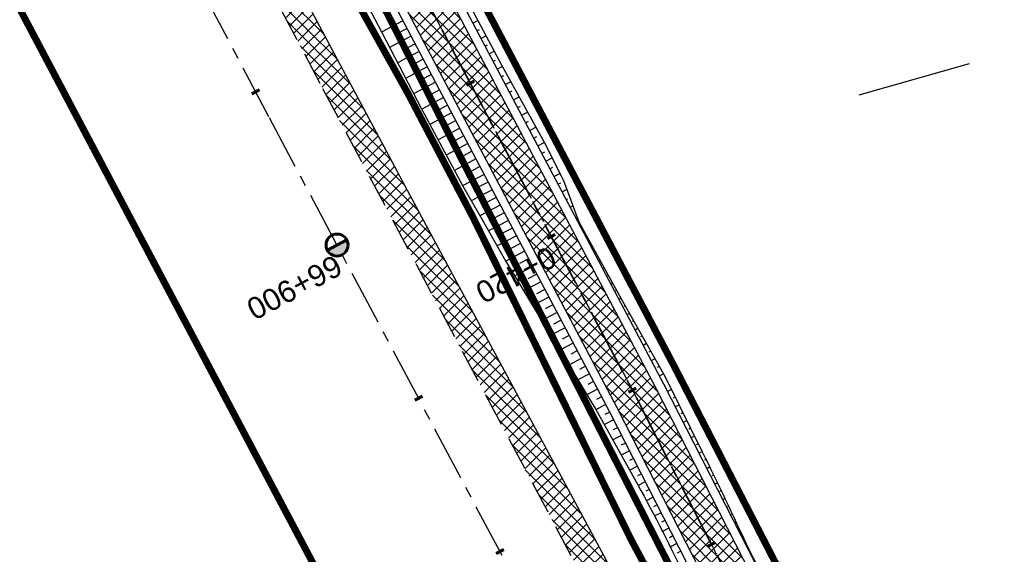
# Model space of a CAD drawing. Header units: metres. Extents: x 7529682 to 7533751, y 5721195 to 5727842.
# Tile 192 of 210: x 7529883 to 7529940, y 5727408 to 5727439. Entities that reach past the tile are written whole.
import ezdxf

# ---------------------------------------------------------------- set-up
doc = ezdxf.new("R2010")
doc.units = ezdxf.units.M
for name, pattern in [('817-dzialki-09-05-04$0$HIDDEN', [0.375, 0.25, -0.125]), ('ACAD_ISO05W100', [33, 24, -3, 0, -3, 0, -3]), ('CENTER', [50.8, 31.75, -6.35, 6.35, -6.35]), ('CENTER2', [28.575, 19.05, -3.175, 3.175, -3.175]), ('HIDDEN', [9.525, 6.35, -3.175])]:
    doc.linetypes.add(name, pattern=pattern)
for name, color, linetype in [('C-DROGI-SYTUACJA', 7, 'Continuous'), ('C-DROGI-SYTUACJA-ETYKIETY', 7, 'Continuous'), ('D-hatch-pobocza', 131, 'Continuous'), ('D-pobocza', 60, 'Continuous'), ('D-rowy', 160, 'Continuous'), ('D-skarpa', 2, 'Continuous'), ('D-skarpa-kreskowanie', 2, 'Continuous')]:
    doc.layers.add(name, color=color, linetype=linetype)
for name, color, linetype, lineweight, true_color in [('D-ewidencja-numery', 7, 'Continuous', 50, 0x40ff00), ('D-hatch-ciag-pieszo-rowerowy', 7, 'Continuous', 13, 0xff9f80), ('D-LR-etap-III', 7, '817-dzialki-09-05-04$0$HIDDEN', 50, 0x00008f), ('D-podzialy-dzialek-Kobior', 7, 'Continuous', 30, 0xff0040)]:
    doc.layers.add(name, color=color, linetype=linetype, lineweight=lineweight, true_color=true_color)
for name, color, linetype, lineweight in [('D-krawędzie', 3, 'Continuous', 30), ('D-obrzeża', 2, 'Continuous', 30), ('D-oś', 10, 'CENTER', 30), ('D-pas-drogowy', 7, 'ACAD_ISO05W100', 50)]:
    doc.layers.add(name, color=color, linetype=linetype, lineweight=lineweight)
doc.layers.add('poprzeczki', color=7, linetype='Continuous', true_color=0x0000c7)
doc.styles.get("Standard").update_dxf_attribs({"font": 'arial.ttf'})
pattern_1 = [(45, (0, 0), (-0.33675960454, 0.33675960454), []), (135, (0, 0), (-0.33675960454, -0.33675960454), [])]

# ---------------------------------------------------------------- blocks, each defined once
blk = doc.blocks.new('kilometraz')
at = {"linetype": 'ByBlock', "lineweight": -2}
blk.add_hatch(color=0, dxfattribs=at).paths.add_polyline_path([(0, -0.28125, 0.41421356), (0.28125, 0, 0.41421356), (0, 0.28125)])
at = {"color": 0, "linetype": 'ByBlock', "lineweight": -2}
blk.add_line((0, 0.28125), (0, -0.28125), dxfattribs=at)
blk.add_circle((0, 0), 0.28125, dxfattribs=at)
blk = doc.blocks.new('AeccTickLine')
at = {"color": 0, "linetype": 'ByBlock', "lineweight": -2}
blk.add_line((0, 1), (0, -1), dxfattribs=at)

msp = doc.modelspace()

# ---------------------------------------------------------------- hatches: boundary and pattern name
at = {"layer": 'D-hatch-ciag-pieszo-rowerowy'}
h = msp.add_hatch(dxfattribs=at)
h.set_pattern_fill('ANSI37', color=256, scale=0.15, style=0)
h.set_pattern_definition(pattern_1)
h.paths.add_polyline_path([(7529994.115, 5727270.039), (7529996.409, 5727271.048), (7529995.888, 5727272.04), (7529987.333, 5727287.9), (7529970.791, 5727319.398), (7529945.39, 5727367.318), (7529919.647, 5727417.711), (7529903.693, 5727447.921), (7529879.894, 5727492.595), (7529862.565, 5727525.262), (7529859.536, 5727525.637), (7529877.686, 5727491.422), (7529901.485, 5727446.75), (7529917.429, 5727416.559), (7529943.172, 5727366.164), (7529968.58, 5727318.231), (7529985.127, 5727286.725), (7529993.681, 5727270.865)])
at = {"layer": 'D-hatch-pobocza'}
h = msp.add_hatch(dxfattribs=at)
h.set_pattern_fill('ANSI37', color=256, scale=0.15, style=0)
h.set_pattern_definition(pattern_1)
h.paths.add_polyline_path([(7529905.34, 5727429.09), (7529892.28, 5727453.58), (7529881.53, 5727473.69), (7529872.27, 5727491.4), (7529857.46, 5727519.14), (7529841.38, 5727549.79), (7529827.75, 5727575.78), (7529816.4, 5727596.89), (7529800.43, 5727627.4), (7529788.07, 5727650.98), (7529775.85, 5727673.83), (7529761.3, 5727701.31), (7529749.89, 5727722.83), (7529745.5, 5727731.66), (7529738.971, 5727744.085), (7529737.465, 5727743.316), (7529742.213, 5727734.302), (7529762.326, 5727696.274), (7529777.785, 5727667.006), (7529799.322, 5727626.3), (7529822.193, 5727583.156), (7529846.924, 5727536.347), (7529864.752, 5727502.663), (7529900.459, 5727434.965), (7529935.352, 5727369.308), (7529971.476, 5727300.786), (7529988.361, 5727268.841), (7529990.28, 5727268.6), (7529990.329, 5727268.617), (7529981.66, 5727284.96), (7529968.42, 5727309.6), (7529956.4, 5727332.85), (7529943.52, 5727357.04), (7529932.32, 5727378.32), (7529916.68, 5727408.01)])

# ---------------------------------------------------------------- linework, layer by layer
at = {"layer": 'C-DROGI-SYTUACJA', "color": 10, "linetype": 'CENTER2', "lineweight": 35, "ltscale": 0.2}
msp.add_lwpolyline([(7529714.301, 5727795.865), (7529735.169, 5727756.456, 0.071658), (7529738.529, 5727751.848), (7529739.732, 5727750.614, -0.071785), (7529743.098, 5727745.997), (7529747.739, 5727737.221), (7529774.913, 5727685.825), (7529793.855, 5727649.915), (7529812.38, 5727615.415), (7529837.757, 5727568.892), (7529857.658, 5727531.843), (7529878.79, 5727492.008), (7529902.589, 5727447.335), (7529918.538, 5727417.135), (7529944.281, 5727366.741), (7529969.685, 5727318.815), (7529986.23, 5727287.312), (7529994.785, 5727271.452), (7530014.919, 5727233.118)], format="xyb", dxfattribs=at)
at = {"layer": 'D-ewidencja-numery', "color": 12, "ltscale": 15, "true_color": 0xc70000}
msp.add_lwpolyline([(7529715.573, 5727792.968), (7529717.68, 5727794.024), (7529736.275, 5727758.647), (7529744.511, 5727750.406), (7529750.283, 5727738.55), (7529777.109, 5727687.569), (7529796.515, 5727651.33), (7529814.938, 5727616.793), (7529839.007, 5727572.304), (7529860.618, 5727532.509), (7529882.349, 5727491.504), (7529904.865, 5727449.096), (7529920.747, 5727418.885), (7529946.677, 5727368.547), (7529972.025, 5727320.573), (7529987.74, 5727290.153), (7529996.497, 5727273.662), (7530017.541, 5727234.203)], dxfattribs=at)
at = {"layer": 'D-krawędzie', "linetype": 'HIDDEN', "ltscale": 0.3}
msp.add_lwpolyline([(7529737.465, 5727743.316), (7529742.213, 5727734.302), (7529762.326, 5727696.274), (7529777.785, 5727667.006), (7529799.322, 5727626.3), (7529822.193, 5727583.156), (7529846.924, 5727536.347), (7529864.752, 5727502.663), (7529900.459, 5727434.965), (7529935.352, 5727369.308), (7529971.476, 5727300.786), (7530006.702, 5727234.141)], dxfattribs=at)
at = {"layer": 'D-LR-etap-III', "ltscale": 10, "flags": 128}
msp.add_lwpolyline([(7531750.474, 5723895.103, 0.4, 0.4, 0), (7531750.505, 5723895.13, 0.4, 0.4, 0), (7531682.71, 5724022.92, 0.4, 0.4, 0), (7531619.177, 5724147.204, 0.4, 0.4, 0), (7531592.309, 5724198.489, 0.4, 0.4, 0), (7531553.264, 5724272.919, 0.4, 0.4, 0), (7531504.02, 5724366.79, 0.4, 0.4, 0), (7531482.09, 5724407.62, 0.4, 0.4, 0), (7531412.35, 5724541.183, 0.4, 0.4, 0), (7531388.464, 5724586.93, 0.4, 0.4, 0), (7531345.12, 5724669.94, 0.4, 0.4, 0), (7531127.66, 5725081.67, 0.4, 0.4, 0), (7531059.253, 5725211.041, 0.4, 0.4, 0), (7531008.007, 5725307.954, 0.4, 0.4, 0), (7530964.182, 5725390.836, 0.4, 0.4, 0), (7530914.557, 5725484.684, 0.4, 0.4, 0), (7530865.243, 5725577.494, 0.4, 0.4, 0), (7530840.085, 5725624.059, 0.4, 0.4, 0), (7530802.56, 5725694.925, 0.4, 0.4, 0), (7530755.54, 5725787.51, 0.4, 0.4, 0), (7530708.718, 5725876.303, 0.4, 0.4, 0), (7530695.12, 5725902.09, 0.4, 0.4, 0), (7530642.914, 5726001.078, 0.4, 0.4, 0), (7530634.935, 5726016.147, 0.4, 0.4, 0), (7530610.82, 5726061.93, 0.4, 0.4, 0), (7530610.82, 5726061.93, 0.4, 0.4, 0), (7530607.21, 5726063.51, 0.4, 0.4, 0), (7530597.42, 5726080.68, 0.4, 0.4, 0), (7530591.16, 5726088.44, 0.4, 0.4, 0), (7530581.28, 5726107.21, 0.4, 0.4, 0), (7530571.29, 5726130.56, 0.4, 0.4, 0), (7530549.555, 5726171.527, 0.4, 0.4, 0), (7530531.014, 5726206.474, 0.4, 0.4, 0), (7530516.461, 5726236.017, 0.4, 0.4, 0), (7530500.799, 5726266.141, 0.4, 0.4, 0), (7530491.35, 5726283.94, 0.4, 0.4, 0), (7530482.4, 5726303.41, 0.4, 0.4, 0), (7530482.4, 5726303.41, 0.4, 0.4, 0), (7530450.41, 5726357.28, 0.4, 0.4, 0), (7530397.759, 5726458.5, 0.4, 0.4, 0), (7530334.708, 5726583.665, 0.4, 0.4, 0), (7530303.939, 5726645.168, 0.4, 0.4, 0), (7530300.51, 5726651.778, 0.4, 0.4, 0), (7530289.214, 5726671.967, 0.4, 0.4, 0), (7530281.54, 5726685.57, 0.4, 0.4, 0), (7530261.371, 5726724.163, 0.4, 0.4, 0), (7530254.03, 5726738.21, 0.4, 0.4, 0), (7530197.22, 5726845.06, 0.4, 0.4, 0), (7530194.71, 5726849.15, 0.4, 0.4, 0), (7530195.92, 5726850.75, 0.4, 0.4, 0), (7530170.547, 5726892.961, 0.4, 0.4, 0), (7530143.175, 5726945.066, 0.4, 0.4, 0), (7530105.06, 5727018.32, 0.4, 0.4, 0), (7530100.06, 5727027.16, 0.4, 0.4, 0), (7530062.319, 5727099.625, 0.4, 0.4, 0), (7530015.379, 5727189.42, 0.4, 0.4, 0), (7529983.208, 5727250.207, 0.4, 0.4, 0), (7529953.284, 5727306.747, 0.4, 0.4, 0), (7529900.671, 5727406.159, 0.4, 0.4, 0), (7529890.63, 5727425.131, 0.4, 0.4, 0), (7529875.155, 5727454.426, 0.4, 0.4, 0), (7529857.56, 5727487.787, 0.4, 0.4, 0), (7529835.194, 5727530.193, 0.4, 0.4, 0), (7529811.741, 5727574.662, 0.4, 0.4, 0), (7529792.102, 5727611.923, 0.4, 0.4, 0), (7529768.066, 5727657.47, 0.4, 0.4, 0), (7529755.211, 5727682.131, 0.4, 0.4, 0), (7529753.31, 5727681.13, 0.4, 0.4, 0), (7529739.21, 5727707.77, 0.4, 0.4, 0), (7529735.395, 5727711.252, 0.4, 0.4, 0), (7529725.42, 5727730.2, 0.4, 0.4, 0), (7529723.55, 5727729.88, 0.4, 0.4, 0), (7529695.567, 5727782.932, 0.4, 0.4, 0), (7529717.68, 5727794.024, 0.4, 0.4, 0), (7529736.275, 5727758.647, 0.4, 0.4, 0), (7529736.275, 5727758.647, 0.4, 0.4, 0), (7529744.511, 5727750.406, 0.4, 0.4, 0), (7529744.511, 5727750.406, 0.4, 0.4, 0), (7529750.283, 5727738.55, 0.4, 0.4, 0), (7529777.109, 5727687.569, 0.4, 0.4, 0), (7529796.515, 5727651.33, 0.4, 0.4, 0), (7529814.938, 5727616.793, 0.4, 0.4, 0), (7529839.007, 5727572.304, 0.4, 0.4, 0), (7529860.618, 5727532.509, 0.4, 0.4, 0), (7529882.349, 5727491.504, 0.4, 0.4, 0), (7529904.865, 5727449.096, 0.4, 0.4, 0), (7529920.747, 5727418.885, 0.4, 0.4, 0), (7529946.677, 5727368.547, 0.4, 0.4, 0), (7529972.025, 5727320.573, 0.4, 0.4, 0), (7529987.74, 5727290.153, 0.4, 0.4, 0), (7529996.497, 5727273.662, 0.4, 0.4, 0), (7530017.541, 5727234.203, 0.4, 0.4, 0), (7530033.054, 5727204.864, 0.4, 0.4, 0), (7530051.623, 5727170.223, 0.4, 0.4, 0), (7530069.277, 5727137.016, 0.4, 0.4, 0), (7530089.385, 5727097.534, 0.4, 0.4, 0), (7530109.713, 5727060.747, 0.4, 0.4, 0), (7530136.77, 5727011.64, 0.4, 0.4, 0), (7530162.447, 5726962.744, 0.4, 0.4, 0), (7530187.674, 5726916.992, 0.4, 0.4, 0), (7530207.821, 5726879.335, 0.4, 0.4, 0), (7530230.626, 5726834.519, 0.4, 0.4, 0), (7530262.288, 5726776.618, 0.4, 0.4, 0), (7530277.51, 5726760.213, 0.4, 0.4, 0), (7530286.037, 5726744.107, 0.4, 0.4, 0), (7530288.097, 5726735.884, 0.4, 0.4, 0), (7530290.394, 5726725.047, 0.4, 0.4, 0), (7530296.177, 5726713.583, 0.4, 0.4, 0), (7530302.726, 5726701.182, 0.4, 0.4, 0), (7530325.685, 5726657.466, 0.4, 0.4, 0), (7530343.244, 5726623.649, 0.4, 0.4, 0), (7530360.23, 5726591.747, 0.4, 0.4, 0), (7530383.209, 5726548.059, 0.4, 0.4, 0), (7530406.018, 5726503.606, 0.4, 0.4, 0), (7530427.465, 5726462.62, 0.4, 0.4, 0), (7530447.928, 5726424.388, 0.4, 0.4, 0), (7530471.127, 5726379.921, 0.4, 0.4, 0), (7530490.501, 5726343.033, 0.4, 0.4, 0), (7530509.499, 5726306.733, 0.4, 0.4, 0), (7530529.89, 5726267.244, 0.4, 0.4, 0), (7530543.852, 5726238.99, 0.4, 0.4, 0), (7530554.809, 5726218.944, 0.4, 0.4, 0), (7530559.027, 5726212.223, 0.4, 0.4, 0), (7530563.061, 5726206.41, 0.4, 0.4, 0), (7530566.934, 5726200.464, 0.4, 0.4, 0), (7530569.771, 5726194.902, 0.4, 0.4, 0), (7530571.473, 5726191.282, 0.4, 0.4, 0), (7530572.839, 5726188.025, 0.4, 0.4, 0), (7530575.295, 5726182.035, 0.4, 0.4, 0), (7530579.737, 5726173.306, 0.4, 0.4, 0), (7530583.3, 5726167.41, 0.4, 0.4, 0), (7530593.4, 5726163.33, 0.4, 0.4, 0), (7530598.618, 5726155.264, 0.4, 0.4, 0), (7530608.258, 5726140.497, 0.4, 0.4, 0), (7530603.27, 5726136.83, 0.4, 0.4, 0), (7530606.53, 5726131.84, 0.4, 0.4, 0), (7530604.239, 5726124.217, 0.4, 0.4, 0), (7530605.847, 5726121.63, 0.4, 0.4, 0), (7530608.972, 5726116.164, 0.4, 0.4, 0), (7530618.114, 5726097.791, 0.4, 0.4, 0), (7530651.213, 5726034.96, 0.4, 0.4, 0), (7530670.244, 5725998.611, 0.4, 0.4, 0), (7530698.075, 5725945.953, 0.4, 0.4, 0), (7530716.506, 5725911.305, 0.4, 0.4, 0), (7530735.223, 5725875.667, 0.4, 0.4, 0), (7530752.504, 5725842.155, 0.4, 0.4, 0), (7530778.311, 5725793.501, 0.4, 0.4, 0), (7530797.5, 5725756.382, 0.4, 0.4, 0), (7530812.519, 5725728.289, 0.4, 0.4, 0), (7530820.039, 5725713.16, 0.4, 0.4, 0), (7530822.422, 5725710.194, 0.4, 0.4, 0), (7530833.155, 5725688.801, 0.4, 0.4, 0), (7530849.629, 5725656.159, 0.4, 0.4, 0), (7530867.983, 5725621.964, 0.4, 0.4, 0), (7530872.63, 5725612.888, 0.4, 0.4, 0), (7530880.354, 5725597.595, 0.4, 0.4, 0), (7530883.839, 5725593.389, 0.4, 0.4, 0), (7530891.782, 5725587.763, 0.4, 0.4, 0), (7530895.039, 5725584.281, 0.4, 0.4, 0), (7530897.034, 5725580.941, 0.4, 0.4, 0), (7530900.952, 5725579.946, 0.4, 0.4, 0), (7530904.81, 5725571.977, 0.4, 0.4, 0), (7530903.682, 5725568.566, 0.4, 0.4, 0), (7530908.901, 5725558.845, 0.4, 0.4, 0), (7530910.252, 5725545.672, 0.4, 0.4, 0), (7530912.873, 5725538.646, 0.4, 0.4, 0), (7530945.278, 5725478.464, 0.4, 0.4, 0), (7530959.692, 5725450.246, 0.4, 0.4, 0), (7531002.827, 5725368.192, 0.4, 0.4, 0), (7531044.704, 5725290.314, 0.4, 0.4, 0), (7531064.099, 5725253.213, 0.4, 0.4, 0), (7531083.01, 5725216.678, 0.4, 0.4, 0), (7531113.013, 5725158.466, 0.4, 0.4, 0), (7531137.364, 5725113.071, 0.4, 0.4, 0), (7531150.831, 5725086.712, 0.4, 0.4, 0), (7531159.746, 5725076.641, 0.4, 0.4, 0), (7531166.31, 5725074.58, 0.4, 0.4, 0), (7531172.29, 5725062.58, 0.4, 0.4, 0), (7531170.59, 5725055.606, 0.4, 0.4, 0), (7531173.733, 5725044.081, 0.4, 0.4, 0), (7531215.342, 5724964.86, 0.4, 0.4, 0), (7531238.054, 5724921.685, 0.4, 0.4, 0), (7531262.39, 5724875.283, 0.4, 0.4, 0), (7531295.587, 5724811.266, 0.4, 0.4, 0), (7531348.488, 5724712.363, 0.4, 0.4, 0), (7531363.741, 5724682.684, 0.4, 0.4, 0), (7531366.987, 5724675.865, 0.4, 0.4, 0), (7531382.541, 5724646.111, 0.4, 0.4, 0), (7531401.299, 5724610.875, 0.4, 0.4, 0), (7531428.965, 5724558.862, 0.4, 0.4, 0), (7531449.111, 5724520.398, 0.4, 0.4, 0), (7531477.293, 5724465.831, 0.4, 0.4, 0), (7531500.996, 5724421.113, 0.4, 0.4, 0), (7531512.122, 5724400.549, 0.4, 0.4, 0), (7531513.782, 5724396.757, 0.4, 0.4, 0), (7531526.32, 5724379.39, 0.4, 0.4, 0), (7531566.784, 5724302.736, 0.4, 0.4, 0), (7531612.277, 5724225.61, 0.4, 0.4, 0), (7531620.493, 5724210.548, 0.4, 0.4, 0), (7531631.578, 5724196.258, 0.4, 0.4, 0), (7531653.484, 5724152.434, 0.4, 0.4, 0), (7531661.151, 5724128.494, 0.4, 0.4, 0), (7531673.881, 5724101.186, 0.4, 0.4, 0), (7531684.691, 5724081.184, 0.4, 0.4, 0), (7531699.212, 5724051.17, 0.4, 0.4, 0), (7531704.034, 5724040.584, 0.4, 0.4, 0), (7531704.034, 5724040.584, 0.4, 0.4, 0), (7531703.913, 5724037.17, 0.4, 0.4, 0), (7531736.42, 5723969.232, 0.4, 0.4, 0), (7531738.285, 5723967.699, 0.4, 0.4, 0), (7531742.181, 5723962.346, 0.4, 0.4, 0), (7531744.286, 5723958.616, 0.4, 0.4, 0), (7531755.393, 5723944.193, 0.4, 0.4, 0), (7531758.69, 5723936.76, 0.4, 0.4, 0), (7531780.08, 5723929.25, 0.4, 0.4, 0), (7531792.612, 5723906.338, 0.4, 0.4, 0), (7531792.612, 5723906.338, 0.4, 0.4, 0), (7531756.962, 5723883.055, 0.4, 0.4, 0), (7531750.46, 5723895.13, 0.4, 0.4, 0), (7531750.46, 5723895.13, 0, 0, 0)], format="xyseb", dxfattribs=at)
at = {"layer": 'D-obrzeża'}
for points in [[(7529996.408, 5727271.05), (7529995.888, 5727272.04), (7529987.333, 5727287.9), (7529970.791, 5727319.398), (7529945.39, 5727367.318), (7529919.647, 5727417.711), (7529903.693, 5727447.921), (7529879.894, 5727492.595), (7529858.761, 5727532.432), (7529838.856, 5727569.487), (7529813.479, 5727616.01), (7529794.958, 5727650.503), (7529776.019, 5727686.408), (7529748.844, 5727737.805), (7529744.118, 5727746.741, 0.071785), (7529740.753, 5727751.358), (7529739.549, 5727752.592, -0.071658), (7529736.189, 5727757.2), (7529717.235, 5727792.995)], [(7530013.813, 5727232.534), (7529993.681, 5727270.865), (7529985.127, 5727286.725), (7529968.58, 5727318.231), (7529943.172, 5727366.164), (7529917.429, 5727416.559), (7529901.485, 5727446.75), (7529877.686, 5727491.422), (7529856.555, 5727531.255), (7529836.657, 5727568.297), (7529811.281, 5727614.82), (7529792.751, 5727649.328), (7529773.808, 5727685.242), (7529746.633, 5727736.639), (7529746.633, 5727736.639), (7529742.077, 5727745.253, 0.071785), (7529738.712, 5727749.87), (7529737.508, 5727751.104, -0.071658), (7529734.148, 5727755.712), (7529715.008, 5727791.858)]]:
    msp.add_lwpolyline(points, format="xyb", dxfattribs=at)
at = {"layer": 'D-oś', "ltscale": 0.1}
msp.add_lwpolyline([(7530003.607, 5727232.506), (7529968.381, 5727299.153), (7529932.259, 5727367.671), (7529897.365, 5727433.327), (7529861.657, 5727501.028), (7529843.829, 5727534.712), (7529819.1, 5727581.518), (7529796.228, 5727624.663), (7529774.69, 5727665.371), (7529759.232, 5727694.637), (7529739.12, 5727732.663), (7529700.238, 5727806.043)], dxfattribs=at)
at = {"layer": 'D-oś', "ltscale": 0.03}
msp.add_lwpolyline([(7529714.301, 5727795.865), (7529735.169, 5727756.456, 0.071658), (7529738.529, 5727751.848), (7529739.732, 5727750.614, -0.071785), (7529743.098, 5727745.997), (7529747.739, 5727737.221), (7529774.913, 5727685.825), (7529793.855, 5727649.915), (7529812.38, 5727615.415), (7529837.757, 5727568.892), (7529857.658, 5727531.843), (7529878.79, 5727492.008), (7529902.589, 5727447.335), (7529918.538, 5727417.135), (7529944.281, 5727366.741), (7529969.685, 5727318.815), (7529986.23, 5727287.312), (7529994.785, 5727271.452), (7530014.919, 5727233.118)], format="xyb", dxfattribs=at)
at = {"layer": 'D-pas-drogowy', "ltscale": 0.2, "flags": 128}
msp.add_lwpolyline([(7531633.019, 5724182.834, 0.4, 0.4, 0), (7531617.559, 5724211.608, 0.4, 0.4, 0), (7531566.784, 5724302.736, 0.4, 0.4, 0), (7531538.419, 5724356.47, 0.4, 0.4, 0), (7531526.32, 5724379.39, 0.4, 0.4, 0), (7531516.102, 5724393.607, 0.4, 0.4, 0.001485), (7531513.78, 5724396.838, 0.4, 0.4, 0), (7531501.87, 5724413.41, 0.4, 0.4, 0), (7531474.926, 5724464.508, 0.4, 0.4, 0), (7531446.2, 5724518.992, 0.4, 0.4, 0), (7531424.962, 5724559.262, 0.4, 0.4, 0), (7531398.444, 5724609.566, 0.4, 0.4, 0), (7531379.647, 5724645.216, 0.4, 0.4, 0), (7531365.23, 5724672.56, 0.4, 0.4, 0), (7531341.306, 5724717.915, 0.4, 0.4, 0), (7531312.9, 5724771.789, 0.4, 0.4, 0), (7531292.591, 5724810.307, 0.4, 0.4, 0), (7531259.392, 5724873.271, 0.4, 0.4, 0), (7531233.74, 5724921.923, 0.4, 0.4, 0), (7531203.073, 5724980.092, 0.4, 0.4, 0), (7531173.471, 5725036.225, 0.4, 0.4, 0), (7531168.27, 5725046.09, 0.4, 0.4, 0), (7531172.29, 5725062.58, 0.4, 0.4, 0), (7531166.31, 5725074.58, 0.4, 0.4, 0), (7531150.32, 5725079.6, 0.4, 0.4, 0), (7531141.5, 5725096.43, 0.4, 0.4, 0), (7531109.312, 5725157.814, 0.4, 0.4, 0), (7531086.641, 5725201.048, 0.4, 0.4, 0), (7531059.198, 5725253.384, 0.4, 0.4, 0), (7531028.207, 5725312.489, 0.4, 0.4, 0), (7530999.105, 5725367.99, 0.4, 0.4, 0), (7530956.248, 5725449.725, 0.4, 0.4, 0), (7530924.398, 5725510.464, 0.4, 0.4, 0), (7530897.51, 5725561.74, 0.4, 0.4, 0), (7530894.46, 5725566.14, 0.4, 0.4, 0), (7530892.16, 5725570.49, 0.4, 0.4, 0), (7530869.363, 5725613.307, 0.4, 0.4, 0), (7530861.694, 5725627.705, 0.4, 0.4, 0), (7530852.74, 5725644.52, 0.4, 0.4, 0), (7530831.51, 5725684.2, 0.4, 0.4, 0), (7530811.13, 5725722.52, 0.4, 0.4, 0), (7530792.348, 5725757.941, 0.4, 0.4, 0), (7530768.03, 5725803.8, 0.4, 0.4, 0), (7530748.769, 5725840.179, 0.4, 0.4, 0), (7530727.7, 5725879.97, 0.4, 0.4, 0), (7530712.098, 5725909.545, 0.4, 0.4, 0), (7530693.644, 5725944.645, 0.4, 0.4, 0), (7530665.702, 5725997.539, 0.4, 0.4, 0), (7530641.76, 5726042.88, 0.4, 0.4, 0), (7530616.5, 5726091.48, 0.4, 0.4, 0), (7530604.628, 5726114.32, 0.4, 0.4, -0.007763), (7530602.5, 5726118.43, 0.4, 0.4, 0), (7530603.992, 5726123.395, 0.4, 0.4, 0), (7530606.53, 5726131.84, 0.4, 0.4, 0), (7530603.27, 5726136.83, 0.4, 0.4, 0), (7530593.776, 5726151.369, 0.4, 0.4, 0), (7530590.203, 5726156.84, 0.4, 0.4, 0), (7530583.3, 5726167.41, 0.4, 0.4, 0), (7530580.578, 5726170.428, 0.4, 0.4, 0), (7530575.85, 5726175.67, 0.4, 0.4, 0), (7530569.01, 5726186.66, 0.4, 0.4, 0), (7530562.555, 5726199.189, 0.4, 0.4, 0), (7530555.67, 5726211.39, 0.4, 0.4, 0), (7530548.29, 5726224.23, 0.4, 0.4, 0), (7530540.58, 5726237.71, 0.4, 0.4, 0), (7530532.68, 5726252.65, 0.4, 0.4, 0), (7530524.06, 5726269.35, 0.4, 0.4, 0), (7530502.82, 5726309.91, 0.4, 0.4, 0), (7530488.83, 5726336.63, 0.4, 0.4, 0), (7530466.03, 5726380.16, 0.4, 0.4, 0), (7530438.47, 5726432.77, 0.4, 0.4, 0), (7530424.53, 5726459.09, 0.4, 0.4, 0), (7530401.63, 5726502.97, 0.4, 0.4, 0), (7530383.38, 5726538.06, 0.4, 0.4, 0), (7530353.97, 5726593.52, 0.4, 0.4, 0), (7530338.47, 5726622.74, 0.4, 0.4, 0), (7530322.01, 5726653.88, 0.4, 0.4, 0), (7530297.54, 5726700.33, 0.4, 0.4, 0), (7530287.38, 5726719.6, 0.4, 0.4, 0), (7530285.95, 5726722.316, 0.4, 0.4, 0), (7530280.26, 5726733.12, 0.4, 0.4, 0), (7530266.73, 5726758.74, 0.4, 0.4, 0), (7530260.42, 5726770.47, 0.4, 0.4, 0), (7530253.25, 5726783.82, 0.4, 0.4, 0), (7530244.95, 5726799.33, 0.4, 0.4, 0), (7530239.39, 5726808.49, 0.4, 0.4, 0), (7530238.29, 5726807.9, 0.4, 0.4, 0), (7530218.11, 5726850.67, 0.4, 0.4, 0), (7530175.907, 5726928.168, 0.4, 0.4, 0), (7530096.68, 5727076.15, 0.4, 0.4, 0), (7530094.68, 5727079.89, 0.4, 0.4, 0), (7530064.597, 5727135.523, 0.4, 0.4, 0), (7530046.731, 5727168.892, 0.4, 0.4, 0), (7530025.803, 5727208.461, 0.4, 0.4, 0), (7530012.847, 5727232.979, 0.4, 0.4, 0), (7529994.15, 5727268.45, 0.4, 0.4, 0), (7529981.671, 5727291.93, 0.4, 0.4, 0), (7529949.89, 5727351.73, 0.4, 0.4, 0), (7529924.75, 5727399.03, 0.4, 0.4, 0), (7529915.516, 5727417.1, 0.4, 0.4, 0), (7529885.83, 5727475.19, 0.4, 0.4, 0), (7529862.56, 5727519.97, 0.4, 0.4, 0), (7529852.985, 5727538.191, 0.4, 0.4, 0), (7529836.513, 5727569.511, 0.4, 0.4, 0), (7529815.369, 5727609.141, 0.4, 0.4, 0), (7529792.795, 5727651.247, 0.4, 0.4, 0), (7529774.199, 5727685.858, 0.4, 0.4, 0), (7529746.966, 5727736.059, 0.4, 0.4, 0), (7529733.92, 5727757.62, 0.4, 0.4, 0), (7529708.607, 5727806.389, 0.4, 0.4, 0), (7529688.492, 5727796.345, 0.4, 0.4, 0), (7529723.55, 5727729.88, 0.4, 0.4, 0), (7529725.42, 5727730.2, 0.4, 0.4, 0), (7529735.38, 5727711.28, 0.4, 0.4, 0), (7529739.21, 5727707.77, 0.4, 0.4, 0), (7529753.31, 5727681.13, 0.4, 0.4, 0), (7529755.178, 5727682.114, 0.4, 0.4, 0), (7529792.102, 5727611.923, 0.4, 0.4, 0), (7529811.741, 5727574.662, 0.4, 0.4, 0), (7529835.194, 5727530.193, 0.4, 0.4, 0), (7529857.56, 5727487.787, 0.4, 0.4, 0), (7529875.155, 5727454.426, 0.4, 0.4, 0), (7529890.63, 5727425.131, 0.4, 0.4, 0), (7529900.671, 5727406.159, 0.4, 0.4, 0), (7529953.284, 5727306.747, 0.4, 0.4, 0), (7529983.208, 5727250.207, 0.4, 0.4, 0), (7530015.379, 5727189.42, 0.4, 0.4, 0), (7530062.319, 5727099.625, 0.4, 0.4, 0), (7530100.06, 5727027.16, 0.4, 0.4, 0), (7530105.06, 5727018.32, 0.4, 0.4, 0), (7530143.175, 5726945.066, 0.4, 0.4, 0), (7530170.547, 5726892.961, 0.4, 0.4, 0), (7530195.92, 5726850.75, 0.4, 0.4, 0), (7530194.71, 5726849.15, 0.4, 0.4, 0), (7530197.22, 5726845.06, 0.4, 0.4, 0), (7530254.03, 5726738.21, 0.4, 0.4, 0), (7530261.371, 5726724.163, 0.4, 0.4, 0), (7530281.54, 5726685.57, 0.4, 0.4, 0), (7530289.214, 5726671.967, 0.4, 0.4, 0), (7530300.51, 5726651.778, 0.4, 0.4, 0), (7530303.939, 5726645.168, 0.4, 0.4, 0), (7530334.708, 5726583.665, 0.4, 0.4, 0), (7530397.759, 5726458.5, 0.4, 0.4, 0), (7530450.41, 5726357.28, 0.4, 0.4, 0), (7530482.4, 5726303.41, 0.4, 0.4, 0), (7530483.688, 5726301.003, 0.4, 0.4, 0), (7530491.35, 5726283.94, 0.4, 0.4, 0), (7530512.67, 5726243.78, 0.4, 0.4, 0), (7530529.43, 5726209.46, 0.4, 0.4, 0), (7530571.29, 5726130.56, 0.4, 0.4, 0), (7530581.28, 5726107.21, 0.4, 0.4, 0), (7530591.16, 5726088.44, 0.4, 0.4, 0), (7530597.42, 5726080.68, 0.4, 0.4, 0), (7530607.21, 5726063.51, 0.4, 0.4, 0), (7530610.82, 5726061.93, 0.4, 0.4, 0), (7530634.935, 5726016.147, 0.4, 0.4, 0), (7530642.914, 5726001.078, 0.4, 0.4, 0), (7530695.12, 5725902.09, 0.4, 0.4, 0), (7530708.718, 5725876.303, 0.4, 0.4, 0), (7530755.54, 5725787.51, 0.4, 0.4, 0), (7530802.56, 5725694.925, 0.4, 0.4, 0), (7530840.085, 5725624.059, 0.4, 0.4, 0), (7530865.243, 5725577.494, 0.4, 0.4, 0), (7530914.557, 5725484.684, 0.4, 0.4, 0), (7530964.182, 5725390.836, 0.4, 0.4, 0), (7531008.007, 5725307.954, 0.4, 0.4, 0), (7531059.253, 5725211.041, 0.4, 0.4, 0), (7531127.66, 5725081.67, 0.4, 0.4, 0), (7531345.12, 5724669.94, 0.4, 0.4, 0), (7531388.464, 5724586.93, 0.4, 0.4, 0), (7531412.35, 5724541.183, 0.4, 0.4, 0), (7531482.09, 5724407.62, 0.4, 0.4, 0), (7531504.02, 5724366.79, 0.4, 0.4, 0), (7531519.374, 5724337.52, 0.4, 0.4, 0), (7531563.749, 5724252.932, 0.4, 0.4, 0), (7531602.175, 5724179.681, 0.4, 0.4, 0), (7531619.177, 5724147.204, 0.4, 0.4, 0), (7531625.038, 5724135.635, 0.4, 0.4, 0), (7531656.796, 5724073.316, 0.4, 0.4, 0), (7531675.12, 5724037.36, 0.4, 0.4, 0), (7531682.71, 5724022.92, 0.4, 0.4, 0), (7531705.565, 5723979.811, 0.4, 0.4, 0), (7531736.606, 5723921.262, 0.4, 0.4, 0), (7531750.46, 5723895.13, 0.4, 0.4, 0), (7531740.77, 5723886.56, 0.4, 0.4, 0), (7531732.86, 5723885, 0.4, 0.4, 0), (7531722.18, 5723887.77, 0.4, 0.4, 0), (7531729.87, 5723862.17, 0.4, 0.4, 0), (7531742.92, 5723861.93, 0.4, 0.4, 0), (7531763.71, 5723859.52, 0.4, 0.4, 0), (7531768.42, 5723854.12, 0.4, 0.4, 0), (7531787.42, 5723817.97, 0.4, 0.4, 0), (7531795.57, 5723809.82, 0.4, 0.4, 0), (7531816.347, 5723819.85, 0.4, 0.4, 0), (7531816.347, 5723819.85, 0.4, 0.4, 0), (7531805.06, 5723843.23, 0.4, 0.4, 0), (7531803.61, 5723886.23, 0.4, 0.4, 0), (7531803.61, 5723886.23, 0.4, 0.4, 0), (7531780.08, 5723929.25, 0.4, 0.4, 0), (7531758.69, 5723936.76, 0.4, 0.4, 0), (7531749.359, 5723946.412, 0.4, 0.4, 0), (7531742.71, 5723953.29, 0.4, 0.4, 0), (7531735.177, 5723967.878, 0.4, 0.4, 0), (7531722.37, 5723992.68, 0.4, 0.4, 0), (7531705.042, 5724030.886, 0.4, 0.4, 0), (7531699.47, 5724043.17, 0.4, 0.4, 0), (7531692.69, 5724058.11, 0.4, 0.4, 0), (7531679.672, 5724084.017, 0.4, 0.4, 0), (7531674.55, 5724094.21, 0.4, 0.4, 0), (7531666.633, 5724114.003, 0.4, 0.4, 0), (7531649, 5724153.82, 0.4, 0.4, 0), (7531641.49, 5724149.34, 0.4, 0.4, 0), (7531626.04, 5724179.34, 0.4, 0.4, 0), (7531633.03, 5724182.84, 0, 0, 0)], format="xyseb", dxfattribs=at)
at = {"layer": 'D-pobocza'}
for points in [[(7529719.962, 5727788.914), (7529736.631, 5727757.434, 0.071658), (7529739.907, 5727752.941), (7529741.111, 5727751.707, -0.071785), (7529744.56, 5727746.975), (7529749.286, 5727738.039), (7529776.461, 5727686.642), (7529795.4, 5727650.738), (7529813.919, 5727616.248), (7529839.296, 5727569.725), (7529859.202, 5727532.667), (7529880.335, 5727492.83), (7529904.135, 5727448.155), (7529920.091, 5727417.942), (7529945.833, 5727367.549), (7529971.233, 5727319.631), (7529987.775, 5727288.135), (7529996.33, 5727272.275), (7529996.866, 5727271.253)], [(7529718.045, 5727785.054), (7529733.706, 5727755.478, 0.071658), (7529737.151, 5727750.754), (7529738.354, 5727749.521, -0.071785), (7529741.635, 5727745.019), (7529746.191, 5727736.405), (7529773.366, 5727685.008), (7529792.31, 5727649.093), (7529810.841, 5727614.582), (7529836.218, 5727568.059), (7529856.114, 5727531.019), (7529877.245, 5727491.187), (7529901.043, 5727446.515), (7529916.985, 5727416.328), (7529942.728, 5727365.933), (7529968.137, 5727317.998), (7529984.685, 5727286.49), (7529993.24, 5727270.63), (7529993.656, 5727269.837)]]:
    msp.add_lwpolyline(points, format="xyb", dxfattribs=at)
at = {"layer": 'D-pobocza', "linetype": 'ByBlock'}
msp.add_lwpolyline([(7529990.329, 5727268.617), (7529981.66, 5727284.96), (7529968.42, 5727309.6), (7529956.4, 5727332.85), (7529943.52, 5727357.04), (7529932.32, 5727378.32), (7529916.68, 5727408.01), (7529905.34, 5727429.09), (7529892.28, 5727453.58), (7529881.53, 5727473.69), (7529872.27, 5727491.4), (7529857.46, 5727519.14), (7529841.38, 5727549.79), (7529827.75, 5727575.78), (7529816.4, 5727596.89), (7529800.43, 5727627.4), (7529788.07, 5727650.98), (7529775.85, 5727673.83), (7529761.3, 5727701.31), (7529749.89, 5727722.83), (7529745.5, 5727731.66), (7529738.971, 5727744.085), (7529737.465, 5727743.316)], dxfattribs=at)
at = {"layer": 'D-podzialy-dzialek-Kobior'}
msp.add_lwpolyline([(7529931.368, 5727434.605), (7529937.727, 5727436.405)], dxfattribs=at)
at = {"layer": 'D-rowy', "linetype": 'HIDDEN', "ltscale": 0.1, "const_width": 0.4, "flags": 128}
msp.add_lwpolyline([(7530210.965, 5726857.162), (7530158.809, 5726954.52), (7530122.465, 5727022.753), (7530095.922, 5727072.859), (7530086.314, 5727091.113), (7530063.16, 5727134.709), (7530033.596, 5727190.759), (7530021.34, 5727213.676), (7530002.619, 5727249.036), (7529995.396, 5727262.503), (7529988.789, 5727275.206), (7529976.334, 5727299.006), (7529958.125, 5727333.488), (7529939.362, 5727369.129), (7529923.146, 5727399.734), (7529918.219, 5727408.985), (7529909.126, 5727427.527), (7529905.376, 5727434.673), (7529896.192, 5727451.152), (7529887.557, 5727467.231), (7529877.124, 5727486.657), (7529866.166, 5727506.778), (7529855.76, 5727526.176), (7529840.707, 5727554.898), (7529824.518, 5727585.588), (7529810.515, 5727612.292), (7529795.682, 5727640.077), (7529780.379, 5727668.69), (7529772.315, 5727684.078), (7529762.635, 5727702.447), (7529747.007, 5727732.117), (7529740.676, 5727744.954)], dxfattribs=at)
at = {"layer": 'D-skarpa', "linetype": 'Continuous'}
for points in [[(7529883.147, 5727476.59), (7529885.076, 5727473.533), (7529887.866, 5727469.87), (7529892.943, 5727460.728), (7529895.372, 5727456.357), (7529897.167, 5727451.648), (7529899.221, 5727447.077), (7529899.852, 5727445.877), (7529901.532, 5727442.656), (7529903.844, 5727438.222), (7529906.156, 5727433.789), (7529908.51, 5727429.377), (7529909.745, 5727427.234), (7529910.349, 5727426.178), (7529910.994, 5727425.035), (7529913.322, 5727421.193), (7529913.598, 5727420.756), (7529916.189, 5727416.47), (7529916.45, 5727416.032), (7529918.615, 5727412.131, -0.013727), (7529921.375, 5727406.728)], [(7529889.587, 5727475.936), (7529891.669, 5727471.896, -0.002496), (7529898.92, 5727458.247), (7529902.733, 5727451.192), (7529903.763, 5727449.497), (7529903.987, 5727449.143), (7529904.434, 5727448.318), (7529906.123, 5727445.08), (7529908.452, 5727440.656), (7529910.796, 5727436.239), (7529913.217, 5727431.863), (7529914.332, 5727429.657), (7529914.332, 5727429.657), (7529915.225, 5727427.269), (7529917.629, 5727422.885), (7529917.629, 5727422.885), (7529920.087, 5727418.528), (7529920.321, 5727418.076), (7529922.325, 5727414.026, -0.008735), (7529924.932, 5727408.545), (7529924.932, 5727408.545), (7529924.932, 5727408.545), (7529929.032, 5727400.609)]]:
    msp.add_lwpolyline(points, format="xyb", dxfattribs=at)
at = {"layer": 'D-skarpa-kreskowanie', "linetype": 'Continuous'}
for p, q in [((7529905.087, 5727438.857, 107.492), (7529903.853, 5727438.205, 106.561)), ((7529905.321, 5727438.415, 107.49), (7529904.702, 5727438.089, 107.024)), ((7529909.114, 5727438.728, 107.614), (7529909.396, 5727438.877, 107.401)), ((7529909.347, 5727438.286, 107.612), (7529909.489, 5727438.361, 107.505)), ((7529905.554, 5727437.973, 107.488), (7529904.315, 5727437.319, 106.554)), ((7529909.581, 5727437.844, 107.61), (7529909.865, 5727437.994, 107.396)), ((7529905.788, 5727437.531, 107.486), (7529905.167, 5727437.203, 107.018)), ((7529909.814, 5727437.402, 107.608), (7529909.957, 5727437.477, 107.5)), ((7529906.021, 5727437.089, 107.484), (7529904.778, 5727436.432, 106.546)), ((7529906.255, 5727436.647, 107.482), (7529905.632, 5727436.318, 107.012)), ((7529910.048, 5727436.96, 107.606), (7529910.334, 5727437.111, 107.39)), ((7529906.488, 5727436.205, 107.48), (7529905.24, 5727435.545, 106.539)), ((7529910.281, 5727436.517, 107.604), (7529910.425, 5727436.593, 107.496)), ((7529910.515, 5727436.075, 107.602), (7529910.803, 5727436.227, 107.385)), ((7529906.722, 5727435.762, 107.478), (7529906.097, 5727435.432, 107.006)), ((7529910.748, 5727435.633, 107.6), (7529910.896, 5727435.712, 107.488)), ((7529906.955, 5727435.32, 107.476), (7529905.703, 5727434.659, 106.531)), ((7529910.982, 5727435.191, 107.598), (7529911.287, 5727435.352, 107.368)), ((7529907.422, 5727434.436, 107.472), (7529906.165, 5727433.772, 106.524)), ((7529907.189, 5727434.878, 107.474), (7529906.561, 5727434.547, 107.001)), ((7529911.215, 5727434.749, 107.596), (7529911.372, 5727434.832, 107.477)), ((7529911.449, 5727434.307, 107.594), (7529911.771, 5727434.477, 107.351)), ((7529907.656, 5727433.994, 107.47), (7529907.028, 5727433.662, 106.997)), ((7529911.682, 5727433.865, 107.592), (7529911.848, 5727433.952, 107.467)), ((7529907.889, 5727433.552, 107.468), (7529906.636, 5727432.89, 106.523)), ((7529911.916, 5727433.423, 107.59), (7529912.255, 5727433.602, 107.334)), ((7529908.356, 5727432.667, 107.464), (7529907.107, 5727432.008, 106.521)), ((7529908.123, 5727433.11, 107.466), (7529907.497, 5727432.779, 106.994)), ((7529912.149, 5727432.98, 107.588), (7529912.323, 5727433.072, 107.456)), ((7529912.383, 5727432.538, 107.585), (7529912.739, 5727432.727, 107.317)), ((7529908.59, 5727432.225, 107.462), (7529907.966, 5727431.896, 106.991)), ((7529912.616, 5727432.096, 107.583), (7529912.799, 5727432.193, 107.446)), ((7529908.823, 5727431.783, 107.46), (7529907.577, 5727431.125, 106.52)), ((7529912.85, 5727431.654, 107.581), (7529913.223, 5727431.851, 107.3)), ((7529909.057, 5727431.341, 107.458), (7529908.435, 5727431.013, 106.989)), ((7529913.083, 5727431.212, 107.579), (7529913.266, 5727431.308, 107.442)), ((7529913.317, 5727430.77, 107.577), (7529913.674, 5727430.959, 107.308)), ((7529909.29, 5727430.899, 107.455), (7529908.048, 5727430.243, 106.519)), ((7529909.524, 5727430.457, 107.453), (7529908.904, 5727430.129, 106.986)), ((7529913.55, 5727430.328, 107.575), (7529913.725, 5727430.42, 107.443)), ((7529909.757, 5727430.015, 107.451), (7529908.519, 5727429.361, 106.518)), ((7529913.784, 5727429.886, 107.573), (7529914.126, 5727430.066, 107.316)), ((7529909.991, 5727429.573, 107.449), (7529909.38, 5727429.25, 106.989)), ((7529914.017, 5727429.443, 107.571), (7529914.181, 5727429.53, 107.448)), ((7529910.224, 5727429.13, 107.447), (7529909.019, 5727428.494, 106.539)), ((7529910.458, 5727428.688, 107.445), (7529909.863, 5727428.374, 106.997)), ((7529914.251, 5727429.001, 107.57), (7529914.505, 5727429.135, 107.379)), ((7529910.691, 5727428.246, 107.443), (7529909.518, 5727427.627, 106.559)), ((7529914.484, 5727428.559, 107.569), (7529914.574, 5727428.607, 107.502)), ((7529914.718, 5727428.117, 107.57), (7529914.876, 5727428.201, 107.45)), ((7529910.925, 5727427.804, 107.441), (7529910.346, 5727427.499, 107.005)), ((7529914.951, 5727427.675, 107.571), (7529914.994, 5727427.698, 107.538)), ((7529911.158, 5727427.362, 107.44), (7529910.017, 5727426.759, 106.58)), ((7529915.185, 5727427.233, 107.572), (7529915.231, 5727427.257, 107.537)), ((7529911.625, 5727426.478, 107.44), (7529910.512, 5727425.89, 106.6)), ((7529911.392, 5727426.92, 107.439), (7529910.828, 5727426.622, 107.015)), ((7529915.418, 5727426.791, 107.578), (7529915.444, 5727426.805, 107.567)), ((7529911.859, 5727426.035, 107.441), (7529911.308, 5727425.745, 107.026)), ((7529915.651, 5727426.348, 107.584), (7529915.711, 5727426.38, 107.574)), ((7529915.95, 5727425.941, 107.593), (7529915.918, 5727425.924, 107.591)), ((7529912.092, 5727425.593, 107.442), (7529911.004, 5727425.019, 106.621)), ((7529916.19, 5727425.502, 107.611), (7529916.118, 5727425.464, 107.596)), ((7529912.559, 5727424.709, 107.454), (7529911.523, 5727424.162, 106.673)), ((7529912.326, 5727425.151, 107.448), (7529911.795, 5727424.871, 107.048)), ((7529916.43, 5727425.063, 107.63), (7529916.391, 5727425.043, 107.616)), ((7529912.793, 5727424.267, 107.46), (7529912.288, 5727424, 107.079)), ((7529916.67, 5727424.624, 107.648), (7529916.585, 5727424.58, 107.608)), ((7529916.909, 5727424.186, 107.667), (7529916.864, 5727424.162, 107.64)), ((7529913.026, 5727423.825, 107.466), (7529912.042, 5727423.305, 106.724)), ((7529917.149, 5727423.747, 107.685), (7529917.052, 5727423.696, 107.619)), ((7529913.26, 5727423.383, 107.472), (7529912.781, 5727423.13, 107.111)), ((7529917.389, 5727423.308, 107.704), (7529917.338, 5727423.281, 107.665)), ((7529913.493, 5727422.941, 107.478), (7529912.562, 5727422.449, 106.775)), ((7529913.727, 5727422.498, 107.484), (7529913.274, 5727422.259, 107.142)), ((7529917.636, 5727422.873, 107.723), (7529917.519, 5727422.811, 107.635)), ((7529917.882, 5727422.437, 107.742), (7529917.817, 5727422.403, 107.694)), ((7529913.96, 5727422.056, 107.489), (7529913.081, 5727421.592, 106.827)), ((7529918.128, 5727422.002, 107.761), (7529917.986, 5727421.927, 107.655)), ((7529914.194, 5727421.614, 107.496), (7529913.767, 5727421.389, 107.174)), ((7529918.374, 5727421.566, 107.78), (7529918.297, 5727421.526, 107.722)), ((7529914.427, 5727421.172, 107.505), (7529913.608, 5727420.74, 106.888)), ((7529918.619, 5727421.13, 107.799), (7529918.453, 5727421.043, 107.674)), ((7529914.894, 5727420.288, 107.525), (7529914.126, 5727419.882, 106.946)), ((7529914.661, 5727420.73, 107.515), (7529914.264, 5727420.52, 107.216)), ((7529918.865, 5727420.695, 107.818), (7529918.776, 5727420.648, 107.751)), ((7529919.111, 5727420.259, 107.837), (7529918.92, 5727420.159, 107.693)), ((7529915.128, 5727419.846, 107.534), (7529914.756, 5727419.65, 107.255)), ((7529919.357, 5727419.824, 107.856), (7529919.255, 5727419.77, 107.779)), ((7529915.361, 5727419.404, 107.544), (7529914.644, 5727419.025, 107.004)), ((7529919.602, 5727419.388, 107.875), (7529919.387, 5727419.274, 107.713)), ((7529915.828, 5727418.519, 107.563), (7529915.163, 5727418.168, 107.062)), ((7529915.595, 5727418.961, 107.554), (7529915.249, 5727418.779, 107.293)), ((7529919.848, 5727418.952, 107.894), (7529919.735, 5727418.892, 107.808)), ((7529920.094, 5727418.516, 107.912), (7529919.854, 5727418.39, 107.732)), ((7529916.062, 5727418.077, 107.573), (7529915.742, 5727417.908, 107.332)), ((7529916.295, 5727417.635, 107.583), (7529915.681, 5727417.311, 107.12)), ((7529920.546, 5727417.621, 107.924), (7529920.315, 5727417.503, 107.751)), ((7529916.529, 5727417.193, 107.592), (7529916.234, 5727417.037, 107.37)), ((7529920.768, 5727417.172, 107.929), (7529920.655, 5727417.115, 107.845)), ((7529916.762, 5727416.751, 107.602), (7529916.199, 5727416.453, 107.177)), ((7529916.995, 5727416.309, 107.612), (7529916.723, 5727416.169, 107.408)), ((7529920.99, 5727416.724, 107.935), (7529920.77, 5727416.612, 107.77)), ((7529921.212, 5727416.276, 107.94), (7529921.105, 5727416.221, 107.86)), ((7529917.223, 5727415.863, 107.621), (7529916.694, 5727415.593, 107.225)), ((7529921.433, 5727415.828, 107.946), (7529921.225, 5727415.722, 107.79)), ((7529917.45, 5727415.418, 107.631), (7529917.193, 5727415.287, 107.439)), ((7529921.655, 5727415.38, 107.951), (7529921.554, 5727415.328, 107.875)), ((7529917.678, 5727414.973, 107.641), (7529917.179, 5727414.718, 107.267)), ((7529917.905, 5727414.527, 107.65), (7529917.664, 5727414.404, 107.47)), ((7529921.877, 5727414.932, 107.956), (7529921.68, 5727414.831, 107.809)), ((7529918.133, 5727414.082, 107.66), (7529917.665, 5727413.843, 107.31)), ((7529922.099, 5727414.484, 107.962), (7529922.003, 5727414.435, 107.89)), ((7529922.321, 5727414.035, 107.967), (7529922.135, 5727413.941, 107.828)), ((7529918.36, 5727413.637, 107.67), (7529918.134, 5727413.521, 107.5)), ((7529922.539, 5727413.585, 107.968), (7529922.451, 5727413.54, 107.902)), ((7529918.587, 5727413.192, 107.68), (7529918.15, 5727412.968, 107.352)), ((7529922.753, 5727413.133, 107.964), (7529922.59, 5727413.05, 107.842)), ((7529918.815, 5727412.746, 107.689), (7529918.604, 5727412.639, 107.531)), ((7529919.042, 5727412.301, 107.699), (7529918.636, 5727412.093, 107.394)), ((7529922.967, 5727412.681, 107.959), (7529922.892, 5727412.643, 107.903)), ((7529923.181, 5727412.229, 107.955), (7529923.045, 5727412.159, 107.853)), ((7529919.27, 5727411.856, 107.707), (7529919.069, 5727411.753, 107.556)), ((7529923.395, 5727411.777, 107.951), (7529923.334, 5727411.746, 107.905)), ((7529919.497, 5727411.41, 107.712), (7529919.095, 5727411.205, 107.411)), ((7529923.609, 5727411.325, 107.946), (7529923.5, 5727411.269, 107.865)), ((7529919.725, 5727410.965, 107.718), (7529919.523, 5727410.862, 107.567)), ((7529923.823, 5727410.872, 107.942), (7529923.775, 5727410.848, 107.906)), ((7529919.952, 5727410.52, 107.724), (7529919.548, 5727410.314, 107.421)), ((7529920.18, 5727410.075, 107.729), (7529919.977, 5727409.971, 107.578)), ((7529924.037, 5727410.42, 107.937), (7529923.955, 5727410.378, 107.876)), ((7529924.251, 5727409.968, 107.933), (7529924.216, 5727409.951, 107.907)), ((7529920.407, 5727409.629, 107.735), (7529920.002, 5727409.422, 107.432)), ((7529924.465, 5727409.516, 107.928), (7529924.41, 5727409.488, 107.887)), ((7529920.635, 5727409.184, 107.741), (7529920.432, 5727409.08, 107.589)), ((7529924.681, 5727409.065, 107.922), (7529924.659, 5727409.054, 107.905)), ((7529920.862, 5727408.739, 107.747), (7529920.455, 5727408.531, 107.442)), ((7529921.089, 5727408.294, 107.752), (7529920.886, 5727408.19, 107.6)), ((7529924.899, 5727408.615, 107.915), (7529924.865, 5727408.597, 107.889)), ((7529925.118, 5727408.165, 107.908), (7529925.105, 5727408.159, 107.898))]:
    msp.add_line(p, q, dxfattribs=at)

# ---------------------------------------------------------------- block references
at = {"layer": 'C-DROGI-SYTUACJA-ETYKIETY', "color": 2, "linetype": 'Continuous', "lineweight": 60, "xscale": 0.25, "yscale": 0.25, "zscale": 0.25}
for p, rotation in [((7529896.602, 5727434.774), 297.8090106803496), ((7529905.984, 5727417.111), 297.9888522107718), ((7529910.677, 5727408.28), 297.9888522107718)]:
    msp.add_blockref('AeccTickLine', p, dxfattribs=dict(at, rotation=rotation))
at = {"layer": 'C-DROGI-SYTUACJA-ETYKIETY', "color": 10, "linetype": 'Continuous', "lineweight": 60, "xscale": 2.249999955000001, "yscale": 2.249999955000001, "zscale": 2.249999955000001, "rotation": 297.9888522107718}
msp.add_blockref('kilometraz', (7529901.291, 5727425.941), dxfattribs=at)
at = {"layer": 'poprzeczki', "color": 2, "linetype": 'Continuous', "lineweight": 60}
for p, xscale, yscale, zscale, rotation in [((7529908.961, 5727435.27), 0.2499999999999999, 0.2499999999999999, 0.2499999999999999, 297.8387656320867), ((7529913.631, 5727426.428), 0.2499999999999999, 0.2499999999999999, 0.2499999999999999, 297.8387656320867), ((7529918.301, 5727417.585), 0.2499999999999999, 0.2499999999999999, 0.2499999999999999, 297.8387656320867), ((7529922.856, 5727408.683), 0.25, 0.25, 0.25, 297.0592859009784)]:
    msp.add_blockref('AeccTickLine', p, dxfattribs=dict(at, xscale=xscale, yscale=yscale, zscale=zscale, rotation=rotation))

# ---------------------------------------------------------------- texts
at = {"layer": 'C-DROGI-SYTUACJA-ETYKIETY', "color": 2}
for s, rotation, p in [('66+900', 207.9889, (7529901.136, 5727425.434)), ('0+420', 207.8388, (7529913.474, 5727425.921))]:
    msp.add_text(s, height=1.25, rotation=rotation, dxfattribs=at).set_placement(p)

doc.saveas('drawing.dxf')
